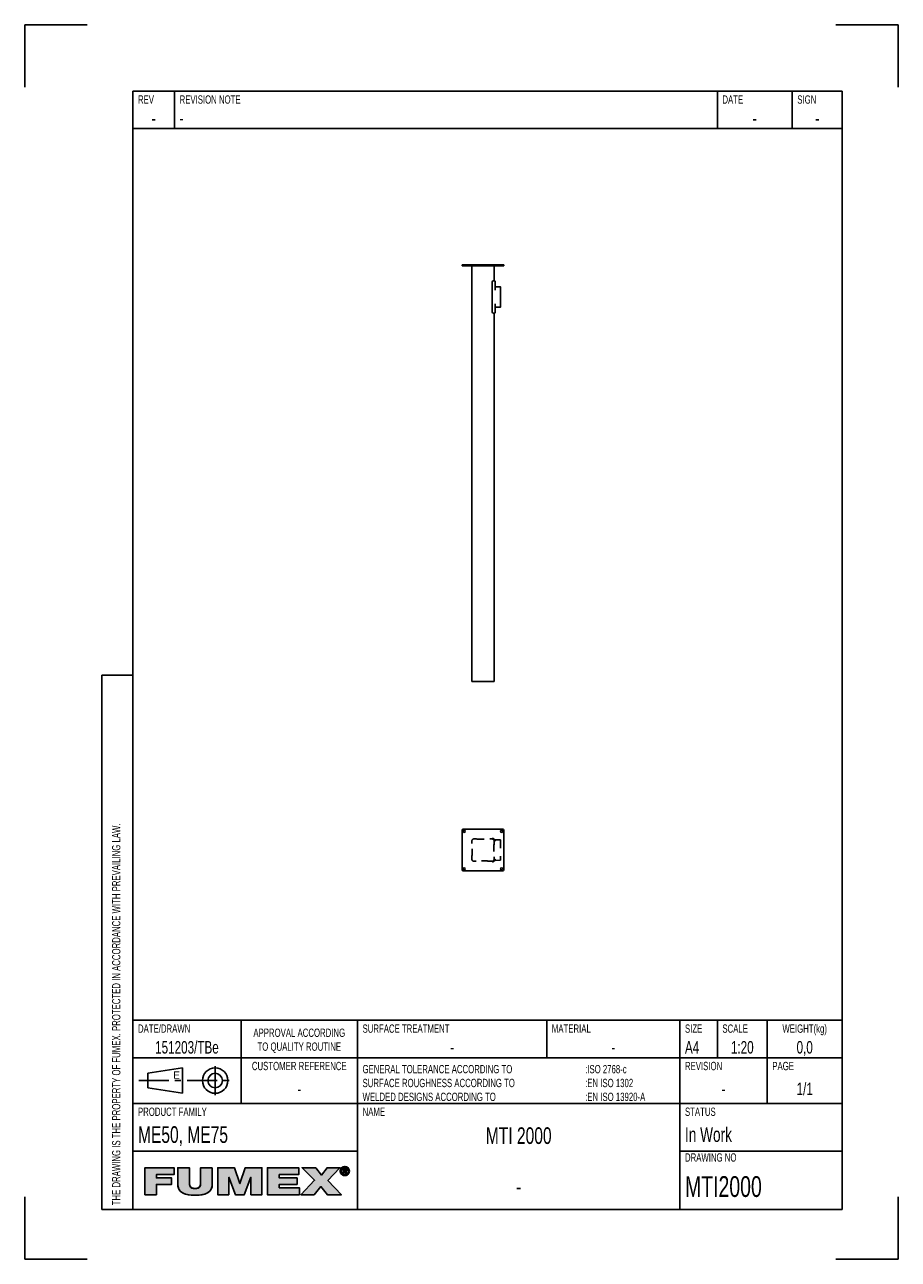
# Model space of a CAD drawing. Extents: x 0 to 210, y 0 to 297.
import ezdxf

# ---------------------------------------------------------------- set-up
doc = ezdxf.new("R2010")
doc.units = 0
doc.header["$LTSCALE"] = 19.36
doc.linetypes.add('CENTER', pattern=[0.6, 0.375, -0.075, 0.075, -0.075])
doc.linetypes.add('HIDDEN', pattern=[0.2, 0.1, -0.1])
doc.layers.get('0').update_dxf_attribs({"linetype": 'CONTINUOUS'})
for name, color, linetype in [('100727_DXF_CONTINUOUS_LINE', 7, 'CONTINUOUS'), ('100767_DXF_CONTINUOUS_LINE', 7, 'CONTINUOUS'), ('100767_DXF_HIDDEN_LINE', 7, 'CONTINUOUS'), ('G_MTI_SPIGOT_75_DXF_HIDDEN', 7, 'CONTINUOUS'), ('G_MTI_SPIGOTDXF_CONTINUOUS', 7, 'CONTINUOUS'), ('MTI2000_DXF_CONTINUOUS_LIN', 7, 'CONTINUOUS'), ('MTI2000_DXF_FORMAT', 7, 'CONTINUOUS')]:
    doc.layers.add(name, color=color, linetype=linetype)
doc.styles.add('TEXTSTYLE_2', font='txt', dxfattribs={"width": 0.7})
doc.styles.add('TEXTSTYLE_3', font='txt')

# ---------------------------------------------------------------- blocks, each defined once
blk = doc.blocks.new('SYMBOL_11_BL0', base_point=(53.46, 18.84))
at = {"layer": 'MTI2000_DXF_FORMAT', "linetype": 'CONTINUOUS'}
for points in [[(31.68, 15.55), (28.88, 15.55), (28.88, 22.04), (35.91, 22.04), (35.91, 20.38), (31.68, 20.38), (31.68, 19.57), (35.31, 19.57), (35.31, 18.02), (31.68, 18.02)], [(45.09, 22.04), (45.09, 18.06), (45.05, 17.56), (44.94, 17.13), (44.76, 16.75), (44.51, 16.42), (44.19, 16.14), (43.78, 15.89), (43.27, 15.69), (42.64, 15.53), (41.87, 15.43), (40.95, 15.4), (40.03, 15.43), (39.26, 15.53), (38.63, 15.69), (38.12, 15.89), (37.71, 16.14), (37.38, 16.43), (37.13, 16.76), (36.95, 17.13), (36.84, 17.56), (36.8, 18.06), (36.8, 22.04), (39.6, 22.04), (39.6, 18.51), (39.62, 18.08), (39.67, 17.75), (39.78, 17.5), (39.95, 17.3), (40.19, 17.15), (40.52, 17.05), (40.97, 17.02), (41.4, 17.05), (41.72, 17.15), (41.96, 17.3), (42.12, 17.5), (42.22, 17.76), (42.28, 18.09), (42.29, 18.51), (42.29, 22.04)], [(49.07, 15.55), (46.42, 15.55), (46.42, 22.04), (50.41, 22.04), (51.7, 18.22), (51.73, 18.22), (53.03, 22.04), (57.01, 22.04), (57.01, 15.55), (54.37, 15.55), (54.37, 19.72), (54.34, 19.72), (52.76, 15.55), (50.67, 15.55), (49.09, 19.72), (49.07, 19.72)], [(66.03, 15.55), (58.36, 15.55), (58.36, 22.04), (65.89, 22.04), (65.89, 20.38), (61.17, 20.38), (61.17, 19.57), (65.46, 19.57), (65.46, 18.02), (61.17, 18.02), (61.17, 17.22), (66.03, 17.22)], [(69.59, 15.55), (66.38, 15.55), (69.67, 19.01), (66.68, 22.04), (69.96, 22.04), (71.34, 20.28), (72.69, 22.04), (75.79, 22.04), (72.88, 18.99), (76.12, 15.55), (72.75, 15.55), (71.2, 17.49)], [(76.31, 21.83), (76.23, 21.72), (76.16, 21.61), (76.12, 21.49), (76.09, 21.35), (76.08, 21.21), (75.87, 21.05), (75.86, 21.21), (75.87, 21.38), (75.91, 21.53), (75.97, 21.68), (76.05, 21.82), (76.36, 21.87)], [(76.09, 21.07), (76.12, 20.94), (76.16, 20.81), (76.23, 20.7), (76.31, 20.6), (76.15, 20.48), (76.05, 20.61), (75.97, 20.74), (75.91, 20.89), (75.87, 21.05), (76.08, 21.21)], [(76.46, 21.96), (76.36, 21.87), (76.05, 21.82), (76.15, 21.94), (76.57, 22.02)], [(76.69, 22.07), (76.57, 22.02), (76.15, 21.94), (76.27, 22.05), (76.82, 22.1)], [(76.95, 22.11), (76.82, 22.1), (76.27, 22.05), (76.33, 22.1), (77.43, 22.18), (77.57, 22.1), (77.64, 22.05), (77.76, 21.94), (77.85, 21.82), (77.93, 21.68), (77.99, 21.53), (78.03, 21.38), (78.04, 21.21), (78.03, 21.05), (77.99, 20.89), (77.93, 20.74), (77.86, 20.61), (77.76, 20.48), (77.64, 20.37), (77.57, 20.32), (77.43, 20.24), (77.28, 20.18), (77.12, 20.15), (76.79, 20.15), (76.63, 20.18), (76.48, 20.24), (76.4, 20.28), (76.95, 20.32), (77.09, 20.33), (77.22, 20.35), (77.34, 20.4), (77.45, 20.47), (77.55, 20.55), (77.59, 20.6), (77.67, 20.7), (77.74, 20.81), (77.78, 20.94), (77.81, 21.07), (77.82, 21.21), (77.81, 21.35), (77.78, 21.49), (77.74, 21.61), (77.67, 21.72), (77.59, 21.83), (77.55, 21.87), (77.45, 21.95), (77.34, 22.02), (77.21, 22.07), (77.09, 22.1)], [(76.95, 22.29), (77.12, 22.27), (77.28, 22.24), (77.43, 22.18), (76.33, 22.1), (76.48, 22.18), (76.63, 22.24), (76.79, 22.27)], [(76.73, 21.67), (76.54, 20.59), (76.54, 21.83), (77.01, 21.83), (77.01, 21.83), (77.12, 21.83), (77.2, 21.81), (77.27, 21.79), (77.33, 21.76), (77.37, 21.72), (77.39, 21.7), (77.4, 21.67), (77.43, 21.62), (77.44, 21.56), (77.45, 21.48), (77.44, 21.4), (77.43, 21.34), (77.4, 21.29), (77.08, 21.3), (77.12, 21.3), (77.15, 21.31), (77.18, 21.33), (77.2, 21.34), (77.22, 21.36), (77.23, 21.39), (77.24, 21.42), (77.25, 21.45), (77.25, 21.49), (77.25, 21.52), (77.24, 21.55), (77.23, 21.58), (77.22, 21.6), (77.2, 21.62), (77.17, 21.63), (77.14, 21.65), (77.11, 21.66), (77.07, 21.67), (77.02, 21.67), (76.98, 21.67), (76.85, 21.67)], [(76.95, 21.29), (76.97, 21.29), (77.03, 21.29), (77.08, 21.3), (77.4, 21.29), (76.73, 21.13), (76.73, 20.59), (76.54, 20.59), (76.73, 21.67), (76.73, 21.48), (76.73, 21.29), (76.84, 21.29)], [(77.13, 21.14), (77.48, 20.59), (77.27, 20.59), (76.94, 21.13), (76.73, 21.13), (77.4, 21.29), (77.36, 21.24), (77.32, 21.2), (77.26, 21.17), (77.2, 21.15)], [(76.35, 20.55), (76.46, 20.47), (76.26, 20.37), (76.15, 20.48), (76.31, 20.6)], [(76.57, 20.4), (76.69, 20.35), (76.4, 20.28), (76.26, 20.37), (76.46, 20.47)]]:
    blk.add_hatch(color=7, dxfattribs=at).paths.add_polyline_path(points)
at = {"layer": 'MTI2000_DXF_FORMAT', "color": 7, "linetype": 'CONTINUOUS'}
for p, q in [((35.91, 22.04), (28.88, 22.04)), ((28.88, 22.04), (28.88, 15.55)), ((35.91, 22.04), (28.88, 22.04)), ((28.88, 22.04), (28.88, 15.55)), ((35.91, 20.38), (35.91, 22.04)), ((35.91, 20.38), (35.91, 22.04)), ((50.41, 22.04), (46.42, 22.04)), ((46.42, 22.04), (46.42, 15.55)), ((50.41, 22.04), (46.42, 22.04)), ((46.42, 22.04), (46.42, 15.55)), ((51.7, 18.22), (50.41, 22.04)), ((51.7, 18.22), (50.41, 22.04)), ((53.03, 22.04), (51.73, 18.22)), ((53.03, 22.04), (51.73, 18.22)), ((57.01, 22.04), (53.03, 22.04)), ((57.01, 22.04), (53.03, 22.04)), ((57.01, 15.55), (57.01, 22.04)), ((57.01, 15.55), (57.01, 22.04)), ((65.89, 22.04), (58.36, 22.04)), ((58.36, 22.04), (58.36, 15.55)), ((65.89, 22.04), (58.36, 22.04)), ((58.36, 22.04), (58.36, 15.55)), ((65.89, 20.38), (65.89, 22.04)), ((65.89, 20.38), (65.89, 22.04)), ((69.96, 22.04), (66.68, 22.04)), ((66.68, 22.04), (69.67, 19.01)), ((69.96, 22.04), (66.68, 22.04)), ((66.68, 22.04), (69.67, 19.01)), ((71.34, 20.28), (69.96, 22.04)), ((71.34, 20.28), (69.96, 22.04)), ((72.69, 22.04), (71.34, 20.28)), ((72.69, 22.04), (71.34, 20.28)), ((75.79, 22.04), (72.69, 22.04)), ((75.79, 22.04), (72.69, 22.04)), ((72.88, 18.99), (75.79, 22.04)), ((72.88, 18.99), (75.79, 22.04)), ((31.68, 19.57), (31.68, 20.38)), ((31.68, 20.38), (35.91, 20.38)), ((31.68, 19.57), (31.68, 20.38)), ((31.68, 20.38), (35.91, 20.38)), ((35.31, 19.57), (31.68, 19.57)), ((35.31, 19.57), (31.68, 19.57)), ((31.68, 15.55), (31.68, 18.02)), ((31.68, 18.02), (35.31, 18.02)), ((31.68, 15.55), (31.68, 18.02)), ((31.68, 18.02), (35.31, 18.02)), ((35.31, 18.02), (35.31, 19.57)), ((35.31, 18.02), (35.31, 19.57)), ((49.07, 15.55), (49.07, 19.72)), ((49.07, 19.72), (49.09, 19.72)), ((49.07, 15.55), (49.07, 19.72)), ((49.07, 19.72), (49.09, 19.72)), ((49.09, 19.72), (50.67, 15.55)), ((49.09, 19.72), (50.67, 15.55)), ((51.73, 18.22), (51.7, 18.22)), ((51.73, 18.22), (51.7, 18.22)), ((52.76, 15.55), (54.34, 19.72)), ((52.76, 15.55), (54.34, 19.72)), ((54.34, 19.72), (54.37, 19.72)), ((54.34, 19.72), (54.37, 19.72)), ((54.37, 19.72), (54.37, 15.55)), ((54.37, 19.72), (54.37, 15.55)), ((61.17, 19.57), (61.17, 20.38)), ((61.17, 20.38), (65.89, 20.38)), ((61.17, 19.57), (61.17, 20.38)), ((61.17, 20.38), (65.89, 20.38)), ((65.46, 19.57), (61.17, 19.57)), ((65.46, 19.57), (61.17, 19.57)), ((61.17, 17.22), (61.17, 18.02)), ((61.17, 18.02), (65.46, 18.02)), ((61.17, 17.22), (61.17, 18.02)), ((61.17, 18.02), (65.46, 18.02)), ((65.46, 18.02), (65.46, 19.57)), ((65.46, 18.02), (65.46, 19.57)), ((69.67, 19.01), (66.38, 15.55)), ((69.67, 19.01), (66.38, 15.55)), ((76.12, 15.55), (72.88, 18.99)), ((76.12, 15.55), (72.88, 18.99)), ((28.88, 15.55), (31.68, 15.55)), ((28.88, 15.55), (31.68, 15.55)), ((46.42, 15.55), (49.07, 15.55)), ((46.42, 15.55), (49.07, 15.55)), ((50.67, 15.55), (52.76, 15.55)), ((50.67, 15.55), (52.76, 15.55)), ((54.37, 15.55), (57.01, 15.55)), ((54.37, 15.55), (57.01, 15.55)), ((58.36, 15.55), (66.03, 15.55)), ((58.36, 15.55), (66.03, 15.55)), ((66.03, 17.22), (61.17, 17.22)), ((66.03, 17.22), (61.17, 17.22)), ((66.03, 15.55), (66.03, 17.22)), ((66.03, 15.55), (66.03, 17.22)), ((66.38, 15.55), (69.59, 15.55)), ((66.38, 15.55), (69.59, 15.55)), ((69.59, 15.55), (71.2, 17.49)), ((69.59, 15.55), (71.2, 17.49)), ((71.2, 17.49), (72.75, 15.55)), ((71.2, 17.49), (72.75, 15.55)), ((72.75, 15.55), (76.12, 15.55)), ((72.75, 15.55), (76.12, 15.55))]:
    blk.add_line(p, q, dxfattribs=at)
for points in [[(31.68, 15.55), (28.88, 15.55), (28.88, 22.04), (35.91, 22.04), (35.91, 20.38), (31.68, 20.38), (31.68, 19.57), (35.31, 19.57), (35.31, 18.02), (31.68, 18.02), (31.68, 15.55)], [(45.09, 22.04), (45.09, 18.06), (45.05, 17.56), (44.94, 17.13), (44.76, 16.75), (44.51, 16.42), (44.19, 16.14), (43.78, 15.89), (43.27, 15.69), (42.64, 15.53), (41.87, 15.43), (40.95, 15.4), (40.03, 15.43), (39.26, 15.53), (38.63, 15.69), (38.12, 15.89), (37.71, 16.14), (37.38, 16.43), (37.13, 16.76), (36.95, 17.13), (36.84, 17.56), (36.8, 18.06), (36.8, 22.04), (39.6, 22.04), (39.6, 18.51), (39.62, 18.08), (39.67, 17.75), (39.78, 17.5), (39.95, 17.3), (40.19, 17.15), (40.52, 17.05), (40.97, 17.02), (41.4, 17.05), (41.72, 17.15), (41.96, 17.3), (42.12, 17.5), (42.22, 17.76), (42.28, 18.09), (42.29, 18.51), (42.29, 22.04), (45.09, 22.04)], [(49.07, 15.55), (46.42, 15.55), (46.42, 22.04), (50.41, 22.04), (51.7, 18.22), (51.73, 18.22), (53.03, 22.04), (57.01, 22.04), (57.01, 15.55), (54.37, 15.55), (54.37, 19.72), (54.34, 19.72), (52.76, 15.55), (50.67, 15.55), (49.09, 19.72), (49.07, 19.72), (49.07, 15.55)], [(66.03, 15.55), (58.36, 15.55), (58.36, 22.04), (65.89, 22.04), (65.89, 20.38), (61.17, 20.38), (61.17, 19.57), (65.46, 19.57), (65.46, 18.02), (61.17, 18.02), (61.17, 17.22), (66.03, 17.22), (66.03, 15.55)], [(69.59, 15.55), (66.38, 15.55), (69.67, 19.01), (66.68, 22.04), (69.96, 22.04), (71.34, 20.28), (72.69, 22.04), (75.79, 22.04), (72.88, 18.99), (76.12, 15.55), (72.75, 15.55), (71.2, 17.49), (69.59, 15.55)], [(76.31, 21.83), (76.23, 21.72), (76.16, 21.61), (76.12, 21.49), (76.09, 21.35), (76.08, 21.21), (75.87, 21.05), (75.86, 21.21), (75.87, 21.38), (75.91, 21.53), (75.97, 21.68), (76.05, 21.82), (76.36, 21.87), (76.31, 21.83)], [(76.09, 21.07), (76.12, 20.94), (76.16, 20.81), (76.23, 20.7), (76.31, 20.6), (76.15, 20.48), (76.05, 20.61), (75.97, 20.74), (75.91, 20.89), (75.87, 21.05), (76.08, 21.21), (76.09, 21.07)], [(76.46, 21.96), (76.36, 21.87), (76.05, 21.82), (76.15, 21.94), (76.57, 22.02), (76.46, 21.96)], [(76.69, 22.07), (76.57, 22.02), (76.15, 21.94), (76.27, 22.05), (76.82, 22.1), (76.69, 22.07)], [(76.95, 22.11), (76.82, 22.1), (76.27, 22.05), (76.33, 22.1), (77.43, 22.18), (77.57, 22.1), (77.64, 22.05), (77.76, 21.94), (77.85, 21.82), (77.93, 21.68), (77.99, 21.53), (78.03, 21.38), (78.04, 21.21), (78.03, 21.05), (77.99, 20.89), (77.93, 20.74), (77.86, 20.61), (77.76, 20.48), (77.64, 20.37), (77.57, 20.32), (77.43, 20.24), (77.28, 20.18), (77.12, 20.15), (76.79, 20.15), (76.63, 20.18), (76.48, 20.24), (76.4, 20.28), (76.95, 20.32), (77.09, 20.33), (77.22, 20.35), (77.34, 20.4), (77.45, 20.47), (77.55, 20.55), (77.59, 20.6), (77.67, 20.7), (77.74, 20.81), (77.78, 20.94), (77.81, 21.07), (77.82, 21.21), (77.81, 21.35), (77.78, 21.49), (77.74, 21.61), (77.67, 21.72), (77.59, 21.83), (77.55, 21.87), (77.45, 21.95), (77.34, 22.02), (77.21, 22.07), (77.09, 22.1), (76.95, 22.11)], [(76.95, 22.29), (77.12, 22.27), (77.28, 22.24), (77.43, 22.18), (76.33, 22.1), (76.48, 22.18), (76.63, 22.24), (76.79, 22.27), (76.95, 22.29)], [(76.73, 21.67), (76.54, 20.59), (76.54, 21.83), (77.01, 21.83), (77.01, 21.83), (77.12, 21.83), (77.2, 21.81), (77.27, 21.79), (77.33, 21.76), (77.37, 21.72), (77.39, 21.7), (77.4, 21.67), (77.43, 21.62), (77.44, 21.56), (77.45, 21.48), (77.44, 21.4), (77.43, 21.34), (77.4, 21.29), (77.08, 21.3), (77.12, 21.3), (77.15, 21.31), (77.18, 21.33), (77.2, 21.34), (77.22, 21.36), (77.23, 21.39), (77.24, 21.42), (77.25, 21.45), (77.25, 21.49), (77.25, 21.52), (77.24, 21.55), (77.23, 21.58), (77.22, 21.6), (77.2, 21.62), (77.17, 21.63), (77.14, 21.65), (77.11, 21.66), (77.07, 21.67), (77.02, 21.67), (76.98, 21.67), (76.85, 21.67), (76.73, 21.67)], [(76.95, 21.29), (76.97, 21.29), (77.03, 21.29), (77.08, 21.3), (77.4, 21.29), (76.73, 21.13), (76.73, 20.59), (76.54, 20.59), (76.73, 21.67), (76.73, 21.48), (76.73, 21.29), (76.84, 21.29), (76.95, 21.29)], [(77.13, 21.14), (77.48, 20.59), (77.27, 20.59), (76.94, 21.13), (76.73, 21.13), (77.4, 21.29), (77.36, 21.24), (77.32, 21.2), (77.26, 21.17), (77.2, 21.15), (77.13, 21.14)], [(76.35, 20.55), (76.46, 20.47), (76.26, 20.37), (76.15, 20.48), (76.31, 20.6), (76.35, 20.55)], [(76.57, 20.4), (76.69, 20.35), (76.4, 20.28), (76.26, 20.37), (76.46, 20.47), (76.57, 20.4)]]:
    blk.add_lwpolyline(points, dxfattribs=at)
for points, knots in [([(45.09, 22.04), (45.09, 22.04), (42.29, 22.04), (42.29, 22.04), (42.29, 22.04), (42.29, 18.51), (42.29, 18.51), (42.29, 17.84), (42.29, 17.02), (40.97, 17.02), (39.6, 17.02), (39.6, 17.84), (39.6, 18.51), (39.6, 18.51), (39.6, 22.04), (39.6, 22.04), (39.6, 22.04), (36.8, 22.04), (36.8, 22.04), (36.8, 22.04), (36.8, 18.06), (36.8, 18.06), (36.8, 16.26), (38.18, 15.4), (40.95, 15.4), (43.73, 15.4), (45.09, 16.26), (45.09, 18.06), (45.09, 18.06), (45.09, 22.04), (45.09, 22.04)], [0, 0, 0, 0, 1, 1, 1, 2, 2, 2, 3, 3, 3, 4, 4, 4, 5, 5, 5, 6, 6, 6, 7, 7, 7, 8, 8, 8, 9, 9, 9, 10, 10, 10, 10]), ([(45.09, 22.04), (45.09, 22.04), (42.29, 22.04), (42.29, 22.04), (42.29, 22.04), (42.29, 18.51), (42.29, 18.51), (42.29, 17.84), (42.29, 17.02), (40.97, 17.02), (39.6, 17.02), (39.6, 17.84), (39.6, 18.51), (39.6, 18.51), (39.6, 22.04), (39.6, 22.04), (39.6, 22.04), (36.8, 22.04), (36.8, 22.04), (36.8, 22.04), (36.8, 18.06), (36.8, 18.06), (36.8, 16.26), (38.18, 15.4), (40.95, 15.4), (43.73, 15.4), (45.09, 16.26), (45.09, 18.06), (45.09, 18.06), (45.09, 22.04), (45.09, 22.04)], [0, 0, 0, 0, 1, 1, 1, 2, 2, 2, 3, 3, 3, 4, 4, 4, 5, 5, 5, 6, 6, 6, 7, 7, 7, 8, 8, 8, 9, 9, 9, 10, 10, 10, 10]), ([(76.95, 20.14), (77.54, 20.14), (78.04, 20.59), (78.04, 21.21), (78.04, 21.83), (77.54, 22.29), (76.95, 22.29), (76.36, 22.29), (75.86, 21.83), (75.86, 21.21), (75.86, 20.59), (76.36, 20.14), (76.95, 20.14)], [0, 0, 0, 0, 1, 1, 1, 2, 2, 2, 3, 3, 3, 4, 4, 4, 4]), ([(76.95, 20.14), (77.54, 20.14), (78.04, 20.59), (78.04, 21.21), (78.04, 21.83), (77.54, 22.29), (76.95, 22.29), (76.36, 22.29), (75.86, 21.83), (75.86, 21.21), (75.86, 20.59), (76.36, 20.14), (76.95, 20.14)], [0, 0, 0, 0, 1, 1, 1, 2, 2, 2, 3, 3, 3, 4, 4, 4, 4]), ([(76.08, 21.21), (76.08, 21.72), (76.46, 22.11), (76.95, 22.11), (77.44, 22.11), (77.82, 21.72), (77.82, 21.21), (77.82, 20.7), (77.44, 20.32), (76.95, 20.32), (76.46, 20.32), (76.08, 20.7), (76.08, 21.21)], [0, 0, 0, 0, 1, 1, 1, 2, 2, 2, 3, 3, 3, 4, 4, 4, 4]), ([(76.08, 21.21), (76.08, 21.72), (76.46, 22.11), (76.95, 22.11), (77.44, 22.11), (77.82, 21.72), (77.82, 21.21), (77.82, 20.7), (77.44, 20.32), (76.95, 20.32), (76.46, 20.32), (76.08, 20.7), (76.08, 21.21)], [0, 0, 0, 0, 1, 1, 1, 2, 2, 2, 3, 3, 3, 4, 4, 4, 4]), ([(76.73, 21.13), (76.73, 21.13), (76.94, 21.13), (76.94, 21.13), (76.94, 21.13), (77.27, 20.59), (77.27, 20.59), (77.27, 20.59), (77.48, 20.59), (77.48, 20.59), (77.48, 20.59), (77.13, 21.14), (77.13, 21.14), (77.31, 21.16), (77.45, 21.26), (77.45, 21.48), (77.45, 21.72), (77.3, 21.83), (77.01, 21.83), (77.01, 21.83), (76.54, 21.83), (76.54, 21.83), (76.54, 21.83), (76.54, 20.59), (76.54, 20.59), (76.54, 20.59), (76.73, 20.59), (76.73, 20.59), (76.73, 20.59), (76.73, 21.13), (76.73, 21.13)], [0, 0, 0, 0, 1, 1, 1, 2, 2, 2, 3, 3, 3, 4, 4, 4, 5, 5, 5, 6, 6, 6, 7, 7, 7, 8, 8, 8, 9, 9, 9, 10, 10, 10, 10]), ([(76.73, 21.13), (76.73, 21.13), (76.94, 21.13), (76.94, 21.13), (76.94, 21.13), (77.27, 20.59), (77.27, 20.59), (77.27, 20.59), (77.48, 20.59), (77.48, 20.59), (77.48, 20.59), (77.13, 21.14), (77.13, 21.14), (77.31, 21.16), (77.45, 21.26), (77.45, 21.48), (77.45, 21.72), (77.3, 21.83), (77.01, 21.83), (77.01, 21.83), (76.54, 21.83), (76.54, 21.83), (76.54, 21.83), (76.54, 20.59), (76.54, 20.59), (76.54, 20.59), (76.73, 20.59), (76.73, 20.59), (76.73, 20.59), (76.73, 21.13), (76.73, 21.13)], [0, 0, 0, 0, 1, 1, 1, 2, 2, 2, 3, 3, 3, 4, 4, 4, 5, 5, 5, 6, 6, 6, 7, 7, 7, 8, 8, 8, 9, 9, 9, 10, 10, 10, 10]), ([(76.73, 21.29), (76.73, 21.29), (76.73, 21.67), (76.73, 21.67), (76.73, 21.67), (76.98, 21.67), (76.98, 21.67), (77.11, 21.67), (77.25, 21.64), (77.25, 21.49), (77.25, 21.3), (77.11, 21.29), (76.95, 21.29), (76.95, 21.29), (76.73, 21.29), (76.73, 21.29)], [0, 0, 0, 0, 1, 1, 1, 2, 2, 2, 3, 3, 3, 4, 4, 4, 5, 5, 5, 5]), ([(76.73, 21.29), (76.73, 21.29), (76.73, 21.67), (76.73, 21.67), (76.73, 21.67), (76.98, 21.67), (76.98, 21.67), (77.11, 21.67), (77.25, 21.64), (77.25, 21.49), (77.25, 21.3), (77.11, 21.29), (76.95, 21.29), (76.95, 21.29), (76.73, 21.29), (76.73, 21.29)], [0, 0, 0, 0, 1, 1, 1, 2, 2, 2, 3, 3, 3, 4, 4, 4, 5, 5, 5, 5])]:
    blk.add_open_spline(points, degree=3, knots=knots, dxfattribs=at)
for points in [[(76.95, 20.32), (76.4, 20.28), (76.82, 20.33), (76.69, 20.35)], [(76.95, 20.14), (76.79, 20.15), (77.12, 20.15)]]:
    blk.add_solid(points, dxfattribs=at)
blk = doc.blocks.new('SYMBOL_0_BL1', base_point=(39, 43))
at = {"layer": 'MTI2000_DXF_CONTINUOUS_LIN', "color": 7, "linetype": 'CONTINUOUS'}
for p, q in [((29.59375, 44.75), (37.90625, 46.0625)), ((29.59375, 41.25), (29.59375, 44.75)), ((37.90625, 46.0625), (37.90625, 39.9375)), ((37.90625, 39.9375), (29.59375, 41.25))]:
    blk.add_line(p, q, dxfattribs=at)
at = {"layer": 'MTI2000_DXF_CONTINUOUS_LIN', "color": 7, "linetype": 'CENTER'}
for p, q in [((45.78125, 46.5), (45.78125, 39.5)), ((27.40625, 43), (50.59375, 43))]:
    blk.add_line(p, q, dxfattribs=at)
at = {"layer": 'MTI2000_DXF_CONTINUOUS_LIN', "color": 7, "linetype": 'CONTINUOUS'}
for radius in [3.0625, 1.75]:
    blk.add_circle((45.78125, 43), radius, dxfattribs=at)

msp = doc.modelspace()

# ---------------------------------------------------------------- linework, layer by layer
at = {"layer": '100727_DXF_CONTINUOUS_LINE', "color": 7, "linetype": 'CONTINUOUS'}
for p, q in [((105.16, 239.25), (105.16, 239)), ((105.16, 239.25), (115.16, 239.25)), ((105.16, 239), (115.16, 239)), ((115.16, 239.25), (115.16, 239)), ((105.16, 103.19), (105.16, 93.69)), ((114.91, 103.44), (105.41, 103.44)), ((115.16, 93.69), (115.16, 103.19)), ((105.41, 93.44), (114.91, 93.44))]:
    msp.add_line(p, q, dxfattribs=at)
for centre in [(105.66, 102.94), (114.66, 102.94), (105.66, 93.94), (114.66, 93.94)]:
    msp.add_circle(centre, 0.25, dxfattribs=at)
for centre, start, end in [((105.41, 103.19), 90, 180), ((114.91, 103.19), 0, 90), ((105.41, 93.69), 180, 270), ((114.91, 93.69), 270, 360)]:
    msp.add_arc(centre, 0.25, start, end, dxfattribs=at)
at = {"layer": '100767_DXF_CONTINUOUS_LINE', "color": 7, "linetype": 'CONTINUOUS'}
for p, q in [((107.49, 239), (107.49, 139)), ((112.84, 239), (112.84, 235.38)), ((112.84, 227.63), (112.84, 139)), ((107.49, 139), (112.84, 139))]:
    msp.add_line(p, q, dxfattribs=at)
at = {"layer": '100767_DXF_HIDDEN_LINE', "color": 8, "linetype": 'HIDDEN'}
for p, q in [((108.42, 101.12), (107.99, 101.12)), ((112.34, 101.12), (111.91, 101.12)), ((107.49, 100.62), (107.49, 100.19)), ((112.84, 100.62), (112.84, 100.19)), ((107.49, 96.7), (107.49, 96.27)), ((107.99, 95.77), (108.42, 95.77)), ((111.91, 95.77), (112.34, 95.77)), ((112.84, 96.7), (112.84, 96.27))]:
    msp.add_line(p, q, dxfattribs=at)
for centre, radius, start, end in [((107.99, 100.62), 0.5, 90, 180), ((108.42, 99.87), 1.25, 83.7657, 90), ((110.16, 115.84), 14.81, 263.7657, 276.2343), ((111.91, 99.87), 1.25, 90, 96.2343), ((112.34, 100.62), 0.5, 0, 90), ((108.74, 100.19), 1.25, 180, 186.2343), ((92.77, 98.44), 14.81, 353.7657, 6.2343), ((127.56, 98.44), 14.81, 173.7657, 186.2343), ((111.59, 100.19), 1.25, 353.7657, 360), ((108.74, 96.7), 1.25, 173.7657, 180), ((107.99, 96.27), 0.5, 180, 270), ((108.42, 97.02), 1.25, 270, 276.2343), ((110.16, 81.05), 14.81, 83.7657, 96.2343), ((111.91, 97.02), 1.25, 263.7657, 270), ((112.34, 96.27), 0.5, 270, 360), ((111.59, 96.7), 1.25, 0, 6.2343)]:
    msp.add_arc(centre, radius, start, end, dxfattribs=at)
at = {"layer": 'G_MTI_SPIGOT_75_DXF_HIDDEN', "color": 8, "linetype": 'HIDDEN'}
for p, q in [((112.41, 101.21), (112.41, 101.12)), ((112.93, 101.01), (112.93, 101.01)), ((112.93, 101.01), (112.93, 101.01)), ((112.93, 101.01), (112.93, 101.01)), ((112.93, 101.01), (112.94, 101)), ((114.36, 100.87), (113.12, 100.91)), ((114.41, 100.82), (114.41, 96.06)), ((112.41, 95.77), (112.41, 95.67)), ((112.94, 95.88), (112.93, 95.88)), ((112.93, 95.88), (112.93, 95.87)), ((112.93, 95.87), (112.93, 95.87)), ((114.36, 96.01), (113.12, 95.97))]:
    msp.add_line(p, q, dxfattribs=at)
for points in [[(113.12, 100.91), (113.11, 100.91), (113.09, 100.92), (113.08, 100.92), (113.06, 100.92), (113.05, 100.93), (113.04, 100.93), (113.02, 100.94), (113.01, 100.94), (112.99, 100.95), (112.98, 100.96), (112.97, 100.97), (112.96, 100.98), (112.95, 100.99), (112.94, 101), (112.93, 101.01)], [(112.93, 101), (112.94, 100.99), (112.94, 100.99)], [(112.93, 95.87), (112.94, 95.88), (112.95, 95.89), (112.96, 95.9), (112.97, 95.91), (112.98, 95.92), (113, 95.93), (113.01, 95.94), (113.02, 95.95), (113.04, 95.95), (113.05, 95.96), (113.06, 95.96), (113.08, 95.96), (113.09, 95.97), (113.11, 95.97), (113.12, 95.97)], [(112.94, 95.89), (112.94, 95.89), (112.93, 95.88)]]:
    msp.add_lwpolyline(points, dxfattribs=at)
for centre, radius, start, end in [((112.46, 101.21), 0.05, 85.2198, 180), ((112.41, 100.62), 0.65, 0, 85.2198), ((114.36, 100.82), 0.05, 0, 88), ((112.46, 95.67), 0.05, 180, 274.7802), ((112.41, 96.27), 0.65, 274.7802, 360), ((114.36, 96.06), 0.05, 272, 360)]:
    msp.add_arc(centre, radius, start, end, dxfattribs=at)
at = {"layer": 'G_MTI_SPIGOTDXF_CONTINUOUS', "color": 7, "linetype": 'CONTINUOUS'}
for p, q in [((112.41, 235.13), (112.41, 227.88)), ((112.66, 235.38), (113.01, 235.38)), ((113.06, 233.13), (113.06, 235.33)), ((114.36, 233.93), (113.23, 233.97)), ((114.41, 233.88), (114.41, 229.12)), ((113.06, 227.68), (113.06, 229.88)), ((114.36, 229.07), (113.23, 229.03)), ((113.01, 227.63), (112.66, 227.63))]:
    msp.add_line(p, q, dxfattribs=at)
for points in [[(113.23, 233.97), (113.22, 233.97), (113.21, 233.97), (113.19, 233.98), (113.18, 233.98), (113.16, 233.98), (113.15, 233.99), (113.14, 233.99), (113.12, 234), (113.11, 234.01), (113.1, 234.02), (113.08, 234.02), (113.07, 234.03), (113.06, 234.04), (113.06, 234.04)], [(113.06, 228.96), (113.06, 228.96), (113.07, 228.97), (113.08, 228.98), (113.1, 228.99), (113.11, 229), (113.12, 229.01), (113.14, 229.01), (113.15, 229.02), (113.16, 229.02), (113.18, 229.03), (113.19, 229.03), (113.21, 229.03), (113.22, 229.03), (113.23, 229.03)]]:
    msp.add_lwpolyline(points, dxfattribs=at)
for centre, radius, start, end in [((112.66, 235.13), 0.25, 90, 180), ((113.01, 235.33), 0.05, 0, 90), ((114.36, 233.88), 0.05, 0, 88), ((114.36, 229.12), 0.05, 272, 360), ((112.66, 227.88), 0.25, 180, 270), ((113.01, 227.68), 0.05, 270, 360)]:
    msp.add_arc(centre, radius, start, end, dxfattribs=at)
at = {"layer": 'MTI2000_DXF_FORMAT', "color": 7, "linetype": 'CONTINUOUS'}
for p, q in [((0, 281.98), (0, 297)), ((0, 297), (15, 297)), ((195, 297), (210, 297)), ((210, 282), (210, 297)), ((196.5, 281), (26, 281)), ((26, 281), (26, 272)), ((26, 12), (26, 281)), ((26, 281), (196.5, 281)), ((36, 281), (36, 272)), ((166.5, 281), (166.5, 272)), ((184.5, 281), (184.5, 272)), ((196.5, 281), (196.5, 272)), ((196.5, 281), (196.5, 12)), ((196.5, 272), (26, 272)), ((18.5, 12), (18.5, 140.5)), ((18.5, 140.5), (26, 140.5)), ((196.5, 57.5), (26, 57.5)), ((26, 12), (26, 57.5)), ((52, 37.5), (52, 57.5)), ((80, 12), (80, 57.5)), ((125.5, 48.5), (125.5, 57.5)), ((157.5, 12), (157.5, 57.5)), ((166.5, 48.5), (166.5, 57.5)), ((178.5, 37.5), (178.5, 57.5)), ((196.5, 12), (196.5, 57.5)), ((196.5, 48.5), (26, 48.5)), ((196.5, 37.5), (26, 37.5)), ((80, 26), (26, 26)), ((196.5, 26), (157.5, 26)), ((0, 0), (0, 15)), ((210, 0), (210, 14.99)), ((18.5, 12), (196.5, 12)), ((196.5, 12), (26, 12)), ((0, 0), (15, 0)), ((195, 0), (210, 0))]:
    msp.add_line(p, q, dxfattribs=at)

# ---------------------------------------------------------------- block references
at = {"layer": 'MTI2000_DXF_CONTINUOUS_LIN', "color": 7, "linetype": 'CONTINUOUS'}
msp.add_blockref('SYMBOL_0_BL1', (39, 43), dxfattribs=at)
at = {"layer": 'MTI2000_DXF_FORMAT', "color": 2, "linetype": 'CONTINUOUS'}
msp.add_blockref('SYMBOL_11_BL0', (53.46, 18.84), dxfattribs=at)

# ---------------------------------------------------------------- texts
at = {"color": 7, "linetype": 'CONTINUOUS'}
for s, insert, char_height, width, attachment_point, style in [('DATE/DRAWN', (27.23, 56.5), 2, 14, 1, 'TEXTSTYLE_2'), ('SURFACE TREATMENT', (81.22, 56.5), 2, 23.8, 1, 'TEXTSTYLE_2'), ('MATERIAL', (126.72, 56.5), 2, 11.2, 1, 'TEXTSTYLE_2'), ('SIZE ', (158.72, 56.5), 2, 7, 1, 'TEXTSTYLE_2'), ('SCALE', (167.72, 56.5), 2, 7, 1, 'TEXTSTYLE_2'), ('WEIGHT(kg)', (187.5, 56.5), 2, 14, 2, 'TEXTSTYLE_2'), ('APPROVAL ACCORDING\\PTO QUALITY ROUTINE', (66, 55.5), 2, 25.2, 2, 'TEXTSTYLE_2'), ('151203/TBe', (39, 52.5), 3, 21, 2, 'TEXTSTYLE_2'), ('-', (102.75, 52.5), 3, 2.1, 2, 'TEXTSTYLE_2'), ('-', (141.5, 52.5), 3, 2.1, 2, 'TEXTSTYLE_2'), ('A4 ', (158.72, 52.5), 3, 6.3, 1, 'TEXTSTYLE_2'), ('1:20', (172.5, 52.5), 3, 8.4, 2, 'TEXTSTYLE_2'), ('0,0', (187.5, 52.5), 3, 6.3, 2, 'TEXTSTYLE_2'), ('CUSTOMER REFERENCE', (66, 47.5), 2, 25.2, 2, 'TEXTSTYLE_2'), ('REVISION', (158.72, 47.5), 2, 11.2, 1, 'TEXTSTYLE_2'), ('PAGE', (179.72, 47.5), 2, 5.6, 1, 'TEXTSTYLE_2'), ('E', (35.72, 45.19), 1.75, 1.75, 1, 'TEXTSTYLE_3')]:
    msp.add_mtext(s, dxfattribs=dict(at, insert=insert, char_height=char_height, width=width, attachment_point=attachment_point, style=style))
at = {"layer": 'MTI2000_DXF_FORMAT', "color": 2, "linetype": 'CONTINUOUS', "style": 'TEXTSTYLE_2'}
for s, insert, char_height, width, attachment_point in [('REV', (27.23, 280), 2, 4.2, 1), ('REVISION NOTE', (37.23, 280), 2, 18.2, 1), ('DATE', (167.72, 280), 2, 5.6, 1), ('SIGN', (185.72, 280), 2, 5.6, 1), ('-', (31, 276.25), 3.5, 2.45, 2), ('-', (37.23, 276), 3, 2.1, 1), ('-', (175.5, 276.25), 3.5, 2.45, 2), ('-', (190.5, 276.25), 3.5, 2.45, 2)]:
    msp.add_mtext(s, dxfattribs=dict(at, insert=insert, char_height=char_height, width=width, attachment_point=attachment_point))
at = {"layer": 'MTI2000_DXF_FORMAT', "color": 2, "linetype": 'CONTINUOUS', "insert": (21, 13), "char_height": 2, "width": 114.8, "attachment_point": 1, "rotation": 90, "style": 'TEXTSTYLE_2'}
msp.add_mtext('THE DRAWING IS THE PROPERTY OF FUMEX. PROTECTED IN ACCORDANCE WITH PREVAILING LAW.', dxfattribs=at)
at = {"layer": 'MTI2000_DXF_FORMAT', "color": 7, "linetype": 'CONTINUOUS', "style": 'TEXTSTYLE_2'}
for s, insert, char_height, width, attachment_point in [('GENERAL TOLERANCE ACCORDING TO\\PSURFACE ROUGHNESS ACCORDING TO\\PWELDED DESIGNS ACCORDING TO\\P ', (81.22, 46.75), 2, 42, 1), (':ISO 2768-c\\P:EN ISO 1302\\P:EN ISO 13920-A \\P ', (134.72, 46.75), 2, 22.4, 1), ('1/1', (187.5, 42.5), 3, 6.3, 2), ('-', (66, 42.5), 3, 2.1, 2), ('- ', (168, 42.5), 3, 4.2, 2), ('PRODUCT FAMILY', (27.23, 36.5), 2, 19.6, 1), ('NAME ', (81.22, 36.5), 2, 7, 1), ('STATUS ', (158.72, 36.5), 2, 9.8, 1), ('ME50, ME75', (27.23, 32), 4, 28, 1), ('MTI 2000', (118.75, 31.75), 4, 22.4, 2), ('In Work  ', (158.72, 31.75), 3.5, 22.05, 1), ('DRAWING NO', (158.72, 25.5), 2, 14, 1), ('MTI2000', (158.72, 20), 5, 24.5, 1), ('-', (118.75, 19.5), 4, 2.8, 2)]:
    msp.add_mtext(s, dxfattribs=dict(at, insert=insert, char_height=char_height, width=width, attachment_point=attachment_point))

doc.saveas('drawing.dxf')
